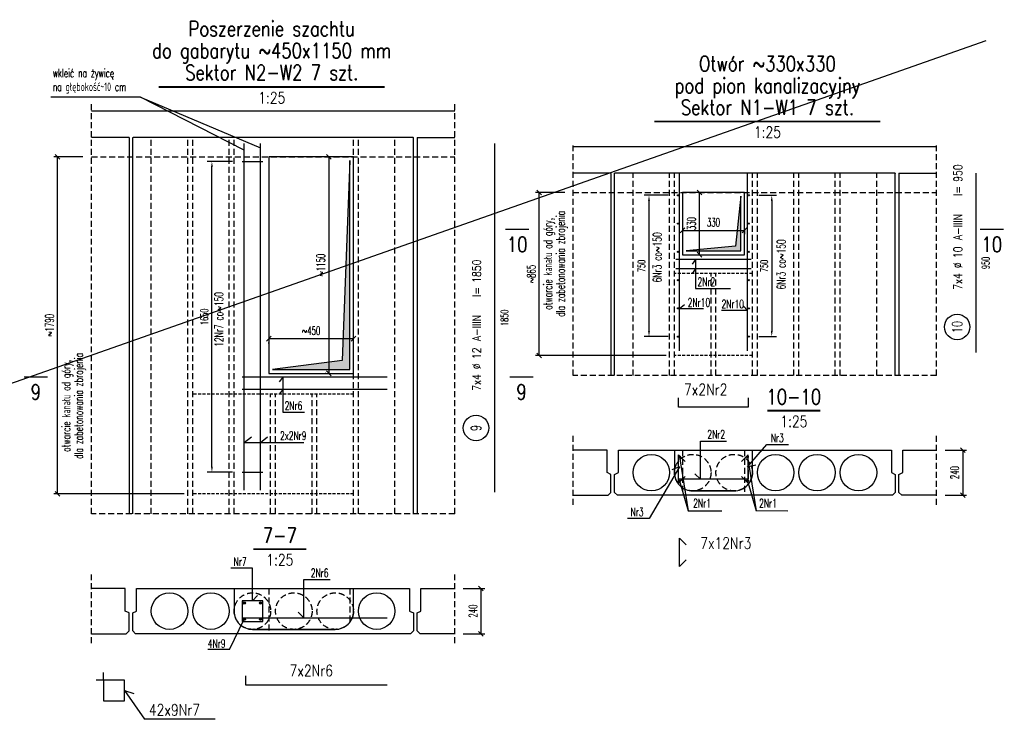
# Model space of a CAD drawing. Header units: millimetres. Extents: x 42034 to 81515, y -12159 to 10238.
# Tile 10 of 14: x 63912 to 69140, y -8378 to -4664. Entities that reach past the tile are written whole.
import ezdxf
from ezdxf.enums import TextEntityAlignment as Align

# ---------------------------------------------------------------- set-up
doc = ezdxf.new("R2010")
doc.units = ezdxf.units.MM
doc.header["$LTSCALE"] = 2.5
doc.linetypes.add('DASHED', pattern=[19.05, 12.7, -6.35])
doc.linetypes.add('DASHED2', pattern=[9.525, 6.35, -3.175])
for name, color, linetype in [('Gruba', 6, 'Continuous'), ('Niewidoczne', 181, 'DASHED'), ('Odnosnik_zbrojenie', 25, 'Continuous'), ('Opis_zbrojenie', 7, 'Continuous'), ('Otwory_projektowane', 3, 'Continuous'), ('Przekroj', 2, 'Continuous'), ('Przerywana', 5, 'DASHED'), ('Sciany_nosne', 2, 'DASHED'), ('Stal_przekroj', 1, 'Continuous'), ('Strzemiona', 4, 'Continuous'), ('Tekst', 31, 'Continuous'), ('Widok', 8, 'Continuous'), ('Wyburzenia', 115, 'DASHED2'), ('Wymiary', 86, 'Continuous'), ('wymiary_zbrojenie', 111, 'Continuous'), ('Zbrojenie', 1, 'Continuous')]:
    doc.layers.add(name, color=color, linetype=linetype)
doc.styles.add('Romans', font='romans.shx', dxfattribs={"width": 0.6})
doc.styles.get("Standard").update_dxf_attribs({"font": 'romans.shx', "width": 0.65})
doc.styles.add('style1', font='romand.shx', dxfattribs={"width": 0.8})
doc.dimstyles.new('OP_preta_25', dxfattribs={"dimscale": 10, "dimtxt": 4, "dimasz": 4, "dimexe": 2.5, "dimexo": 5, "dimgap": 1.2, "dimtad": 1, "dimdec": 0, "dimrnd": 5, "dimzin": 9, "dimdsep": 46, "dimtxsty": 'Romans', "dimblk": 'OBLIQUE', "dimcen": 20, "dimdle": 2.5, "dimse1": 1, "dimse2": 1, "dimsd1": 1, "dimsd2": 1, "dimclrt": 31, "dimadec": 0, "dimazin": 0, "dimtfac": 1, "dimtdec": 0, "dimtix": 1, "dimtmove": 1, "dimatfit": 2, "dimldrblk": 'DOT', "dimfxl": 0, "dimtolj": 1, "dimtzin": 0, "dimarcsym": 0})
doc.dimstyles.new('Skala_25', dxfattribs={"dimscale": 10, "dimtxt": 4.5, "dimasz": 2.5, "dimexe": 2, "dimexo": 4.5, "dimgap": 2, "dimtad": 1, "dimdec": 0, "dimdsep": 46, "dimtxsty": 'Romans', "dimblk": 'OBLIQUE', "dimcen": 0.09, "dimclrt": 31, "dimadec": 0, "dimazin": 0, "dimtfac": 1, "dimtdec": 0, "dimtix": 1, "dimtmove": 2, "dimatfit": 3, "dimldrblk": 'DOT', "dimfxl": 1, "dimtolj": 1, "dimtzin": 0, "dimarcsym": 0})
doc.dimstyles.new('Strzemiona_25', dxfattribs={"dimscale": 10, "dimtxt": 4, "dimasz": 3, "dimexe": 2.5, "dimexo": 5, "dimgap": 2, "dimtad": 1, "dimdec": 0, "dimrnd": 5, "dimzin": 9, "dimdsep": 46, "dimtxsty": 'Romans', "dimcen": 20, "dimclrt": 31, "dimadec": 1, "dimazin": 2, "dimtfac": 1, "dimtdec": 0, "dimtix": 1, "dimtmove": 2, "dimatfit": 2, "dimfxl": 1, "dimtolj": 1, "dimtzin": 0, "dimarcsym": 0})

# ---------------------------------------------------------------- blocks, each defined once
blk = doc.blocks.new('_Oblique')
at = {"color": 0, "linetype": 'ByBlock', "lineweight": -2}
blk.add_line((-0.5, -0.5), (0.5, 0.5), dxfattribs=at)
blk = doc.blocks.new('*D99')
at = {"layer": 'Defpoints', "color": 0, "transparency": 16777216}
for p in [(64112.5, -5391.2), (64292.3, -5391.2), (64830.3, -7181.2)]:
    blk.add_point(p, dxfattribs=at)
at = {"layer": 'Wymiary', "color": 0, "lineweight": -2, "transparency": 16777216}
for p, q in [((64247.3, -5391.2), (64092.5, -5391.2)), ((64112.5, -7181.2), (64112.5, -5391.2)), ((64785.3, -7181.2), (64092.5, -7181.2))]:
    blk.add_line(p, q, dxfattribs=at)
at = {"layer": 'Wymiary', "color": 0, "lineweight": -2, "transparency": 16777216, "xscale": 25, "yscale": 25, "zscale": 25}
for p, rotation in [((64112.5, -5391.2), 90), ((64112.5, -7181.2), 270)]:
    blk.add_blockref('_Oblique', p, dxfattribs=dict(at, rotation=rotation))
at = {"layer": 'Wymiary', "color": 31, "transparency": 16777216, "insert": (64070, -6286.2), "char_height": 45, "attachment_point": 5, "rotation": 90, "style": 'Romans'}
blk.add_mtext('\\A1;~1790', dxfattribs=at)
blk = doc.blocks.new('_Dot')
at = {"color": 0, "linetype": 'ByBlock', "lineweight": -2}
blk.add_line((-0.5, 0), (-1, 0), dxfattribs=at)
at = {"color": 0, "linetype": 'ByBlock', "const_width": 0.5}
blk.add_lwpolyline([(-0.25, 0, 1), (0.25, 0, 1)], format="xyb", close=True, dxfattribs=at)
blk = doc.blocks.new('*D100')
at = {"layer": 'Defpoints', "color": 0, "transparency": 16777216}
for p in [(66222.3, -7683.3), (66222.3, -7923.3), (66361, -7923.3)]:
    blk.add_point(p, dxfattribs=at)
at = {"layer": 'Wymiary', "color": 0, "lineweight": -2, "transparency": 16777216}
for p, q in [((66267.3, -7683.3), (66381, -7683.3)), ((66361, -7683.3), (66361, -7923.3)), ((66267.3, -7923.3), (66381, -7923.3))]:
    blk.add_line(p, q, dxfattribs=at)
at = {"layer": 'Wymiary', "color": 0, "lineweight": -2, "transparency": 16777216, "xscale": 25, "yscale": 25, "zscale": 25}
for p, rotation in [((66361, -7683.3), 90), ((66361, -7923.3), 270)]:
    blk.add_blockref('_Oblique', p, dxfattribs=dict(at, rotation=rotation))
at = {"layer": 'Wymiary', "color": 31, "transparency": 16777216, "insert": (66318.5, -7803.3), "char_height": 45, "attachment_point": 5, "rotation": 90, "style": 'Romans'}
blk.add_mtext('\\A1;240', dxfattribs=at)
blk = doc.blocks.new('*D101')
at = {"layer": 'Defpoints', "color": 0, "ltscale": 0.2, "transparency": 16777216}
for p in [(65581.9, -5391.2), (65552.9, -6541.2), (65581.9, -6541.2)]:
    blk.add_point(p, dxfattribs=at)
at = {"layer": 'Wymiary', "color": 0, "lineweight": -2, "ltscale": 0.2, "transparency": 16777216}
for p, q in [((65536.9, -5391.2), (65532.9, -5391.2)), ((65552.9, -5391.2), (65552.9, -6541.2)), ((65536.9, -6541.2), (65532.9, -6541.2))]:
    blk.add_line(p, q, dxfattribs=at)
at = {"layer": 'Wymiary', "color": 0, "lineweight": -2, "ltscale": 0.2, "transparency": 16777216, "xscale": 25, "yscale": 25, "zscale": 25}
for p, rotation in [((65552.9, -5391.2), 90), ((65552.9, -6541.2), 270)]:
    blk.add_blockref('_Oblique', p, dxfattribs=dict(at, rotation=rotation))
at = {"layer": 'Wymiary', "color": 31, "ltscale": 0.2, "transparency": 16777216, "insert": (65510.4, -5966.2), "char_height": 45, "attachment_point": 5, "rotation": 90, "style": 'Romans'}
blk.add_mtext('\\A1;~1150', dxfattribs=at)
blk = doc.blocks.new('*D102')
at = {"layer": 'Defpoints', "color": 0, "ltscale": 0.2, "transparency": 16777216}
for p in [(65234.3, -6338.1), (65684.3, -6338.1), (65684.3, -6357)]:
    blk.add_point(p, dxfattribs=at)
at = {"layer": 'Wymiary', "color": 0, "lineweight": -2, "ltscale": 0.2, "transparency": 16777216}
for p, q in [((65234.3, -6357), (65684.3, -6357)), ((65234.3, -6383.1), (65234.3, -6377)), ((65684.3, -6383.1), (65684.3, -6377))]:
    blk.add_line(p, q, dxfattribs=at)
at = {"layer": 'Wymiary', "color": 0, "lineweight": -2, "ltscale": 0.2, "transparency": 16777216, "xscale": 25, "yscale": 25, "zscale": 25, "rotation": 180}
blk.add_blockref('_Oblique', (65234.3, -6357), dxfattribs=at)
at = {"layer": 'Wymiary', "color": 0, "lineweight": -2, "ltscale": 0.2, "transparency": 16777216, "xscale": 25, "yscale": 25, "zscale": 25}
blk.add_blockref('_Oblique', (65684.3, -6357), dxfattribs=at)
at = {"layer": 'Wymiary', "color": 31, "ltscale": 0.2, "transparency": 16777216, "insert": (65459.3, -6314.5), "char_height": 45, "attachment_point": 5, "style": 'Romans'}
blk.add_mtext('\\A1;~450', dxfattribs=at)
blk = doc.blocks.new('*D103')
at = {"layer": 'Defpoints', "color": 0, "ltscale": 0.2, "transparency": 16777216}
for p in [(64932.4, -5416.2), (65092.3, -5416.2), (65092.3, -7066.2)]:
    blk.add_point(p, dxfattribs=at)
at = {"layer": 'Odnosnik_zbrojenie', "color": 0, "lineweight": -2, "ltscale": 0.2, "transparency": 16777216}
for p, q in [((65042.3, -5416.2), (64907.4, -5416.2)), ((64932.4, -7036.2), (64932.4, -5446.2)), ((65042.3, -7066.2), (64907.4, -7066.2))]:
    blk.add_line(p, q, dxfattribs=at)
at = {"layer": 'Odnosnik_zbrojenie', "color": 0, "ltscale": 0.2, "transparency": 16777216}
for points in [[(64927.4, -5446.2), (64937.4, -5446.2), (64932.4, -5416.2)], [(64927.4, -7036.2), (64937.4, -7036.2), (64932.4, -7066.2)]]:
    blk.add_solid(points, dxfattribs=at)
at = {"layer": 'Odnosnik_zbrojenie', "color": 31, "ltscale": 0.2, "transparency": 16777216, "insert": (64892.4, -6241.2), "char_height": 40, "attachment_point": 5, "rotation": 90, "style": 'Romans'}
blk.add_mtext('\\A1;1650', dxfattribs=at)
blk = doc.blocks.new('*D104')
at = {"layer": 'Defpoints', "color": 0, "ltscale": 0.2, "transparency": 16777216}
for p in [(66435.4, -5321.2), (66518.1, -5321.2), (66435.4, -7171.2)]:
    blk.add_point(p, dxfattribs=at)
at = {"layer": 'wymiary_zbrojenie', "color": 31, "ltscale": 0.2, "transparency": 16777216, "insert": (66486.1, -6246.2), "char_height": 40, "attachment_point": 5, "rotation": 90, "style": 'Romans'}
blk.add_mtext('\\A1;1850', dxfattribs=at)
blk = doc.blocks.new('Op_preta')
at = {"color": 7}
blk.add_circle((-30.3, 68.1), 37.5, dxfattribs=at)
at = {"color": 31, "width": 0.8}
for s, p in [('%%c', (143.2, 53.6)), ('l=', (356.2, 53.6))]:
    blk.add_text(s, height=25, dxfattribs=at).set_placement(p)
at = {"color": 31, "width": 0.7}
blk.add_attdef('222', text='', height=30, dxfattribs=at).set_placement((-30.3, 68.1), align=Align.MIDDLE)
at = {"color": 31, "width": 0.8}
blk.add_attdef('222X10', text='', height=25, dxfattribs=at).set_placement((128.3, 53.6), align=Align.RIGHT)
for tag, p in [('25', (172.8, 53.6)), ('RB500W', (225.6, 53.6)), ('1000', (397.8, 53.6))]:
    blk.add_attdef(tag, p, '', height=25, dxfattribs=at)
blk = doc.blocks.new('*D105')
at = {"layer": 'Defpoints', "color": 0, "transparency": 16777216}
for p in [(66670.8, -5581.2), (66850.6, -5581.2), (67388.6, -6446.2)]:
    blk.add_point(p, dxfattribs=at)
at = {"layer": 'Wymiary', "color": 0, "lineweight": -2, "transparency": 16777216}
for p, q in [((66805.6, -5581.2), (66650.8, -5581.2)), ((66670.8, -6446.2), (66670.8, -5581.2)), ((67343.6, -6446.2), (66650.8, -6446.2))]:
    blk.add_line(p, q, dxfattribs=at)
at = {"layer": 'Wymiary', "color": 0, "lineweight": -2, "transparency": 16777216, "xscale": 25, "yscale": 25, "zscale": 25}
for p, rotation in [((66670.8, -5581.2), 90), ((66670.8, -6446.2), 270)]:
    blk.add_blockref('_Oblique', p, dxfattribs=dict(at, rotation=rotation))
at = {"layer": 'Wymiary', "color": 31, "transparency": 16777216, "insert": (66628.3, -6013.7), "char_height": 45, "attachment_point": 5, "rotation": 90, "style": 'Romans'}
blk.add_mtext('\\A1;~865', dxfattribs=at)
blk = doc.blocks.new('*D106')
at = {"layer": 'Defpoints', "color": 0, "ltscale": 0.2, "transparency": 16777216}
for p in [(67786.6, -5596.2), (67786.6, -6346.2), (67905.1, -6346.2)]:
    blk.add_point(p, dxfattribs=at)
at = {"layer": 'Odnosnik_zbrojenie', "color": 0, "lineweight": -2, "ltscale": 0.2, "transparency": 16777216}
for p, q in [((67836.6, -5596.2), (67930.1, -5596.2)), ((67905.1, -5626.2), (67905.1, -6316.2)), ((67836.6, -6346.2), (67930.1, -6346.2))]:
    blk.add_line(p, q, dxfattribs=at)
at = {"layer": 'Odnosnik_zbrojenie', "color": 0, "ltscale": 0.2, "transparency": 16777216}
for points in [[(67900.1, -5626.2), (67910.1, -5626.2), (67905.1, -5596.2)], [(67900.1, -6316.2), (67910.1, -6316.2), (67905.1, -6346.2)]]:
    blk.add_solid(points, dxfattribs=at)
at = {"layer": 'Odnosnik_zbrojenie', "color": 31, "ltscale": 0.2, "transparency": 16777216, "insert": (67865.1, -5971.2), "char_height": 40, "attachment_point": 5, "rotation": 90, "style": 'Romans'}
blk.add_mtext('\\A1;750', dxfattribs=at)
blk = doc.blocks.new('*D107')
at = {"layer": 'Defpoints', "color": 0, "ltscale": 0.2, "transparency": 16777216}
for p in [(67253.3, -5596.2), (67404.6, -5596.2), (67404.6, -6346.2)]:
    blk.add_point(p, dxfattribs=at)
at = {"layer": 'Odnosnik_zbrojenie', "color": 0, "lineweight": -2, "ltscale": 0.2, "transparency": 16777216}
for p, q in [((67354.6, -5596.2), (67228.3, -5596.2)), ((67253.3, -6316.2), (67253.3, -5626.2)), ((67354.6, -6346.2), (67228.3, -6346.2))]:
    blk.add_line(p, q, dxfattribs=at)
at = {"layer": 'Odnosnik_zbrojenie', "color": 0, "ltscale": 0.2, "transparency": 16777216}
for points in [[(67248.3, -5626.2), (67258.3, -5626.2), (67253.3, -5596.2)], [(67248.3, -6316.2), (67258.3, -6316.2), (67253.3, -6346.2)]]:
    blk.add_solid(points, dxfattribs=at)
at = {"layer": 'Odnosnik_zbrojenie', "color": 31, "ltscale": 0.2, "transparency": 16777216, "insert": (67213.3, -5971.2), "char_height": 40, "attachment_point": 5, "rotation": 90, "style": 'Romans'}
blk.add_mtext('\\A1;750', dxfattribs=at)
blk = doc.blocks.new('*D108')
at = {"layer": 'Defpoints', "color": 0, "transparency": 16777216}
for p in [(68780.6, -6948.3), (68780.6, -7188.3), (68919.3, -7188.3)]:
    blk.add_point(p, dxfattribs=at)
at = {"layer": 'Wymiary', "color": 0, "lineweight": -2, "transparency": 16777216}
for p, q in [((68825.6, -6948.3), (68939.3, -6948.3)), ((68919.3, -6948.3), (68919.3, -7188.3)), ((68825.6, -7188.3), (68939.3, -7188.3))]:
    blk.add_line(p, q, dxfattribs=at)
at = {"layer": 'Wymiary', "color": 0, "lineweight": -2, "transparency": 16777216, "xscale": 25, "yscale": 25, "zscale": 25}
for p, rotation in [((68919.3, -6948.3), 90), ((68919.3, -7188.3), 270)]:
    blk.add_blockref('_Oblique', p, dxfattribs=dict(at, rotation=rotation))
at = {"layer": 'Wymiary', "color": 31, "transparency": 16777216, "insert": (68876.8, -7068.3), "char_height": 45, "attachment_point": 5, "rotation": 90, "style": 'Romans'}
blk.add_mtext('\\A1;240', dxfattribs=at)
blk = doc.blocks.new('*D109')
at = {"layer": 'Defpoints', "color": 0, "ltscale": 0.2, "transparency": 16777216}
for p in [(68990.3, -5479), (69073, -5479), (68990.3, -6431.2)]:
    blk.add_point(p, dxfattribs=at)
at = {"layer": 'wymiary_zbrojenie', "color": 31, "ltscale": 0.2, "transparency": 16777216, "insert": (69041, -5955.1), "char_height": 40, "attachment_point": 5, "rotation": 90, "style": 'Romans'}
blk.add_mtext('\\A1;950', dxfattribs=at)
blk = doc.blocks.new('*D110')
at = {"layer": 'Defpoints', "color": 0, "ltscale": 0.2, "transparency": 16777216}
for p in [(67430.6, -5771.5), (67760.6, -5771.5), (67760.6, -5782.1)]:
    blk.add_point(p, dxfattribs=at)
at = {"layer": 'Wymiary', "color": 0, "lineweight": -2, "ltscale": 0.2, "transparency": 16777216}
for p, q in [((67430.6, -5782.1), (67430.6, -5802.1)), ((67430.6, -5782.1), (67760.6, -5782.1)), ((67760.6, -5782.1), (67760.6, -5802.1))]:
    blk.add_line(p, q, dxfattribs=at)
at = {"layer": 'Wymiary', "color": 0, "lineweight": -2, "ltscale": 0.2, "transparency": 16777216, "xscale": 25, "yscale": 25, "zscale": 25, "rotation": 180}
blk.add_blockref('_Oblique', (67430.6, -5782.1), dxfattribs=at)
at = {"layer": 'Wymiary', "color": 0, "lineweight": -2, "ltscale": 0.2, "transparency": 16777216, "xscale": 25, "yscale": 25, "zscale": 25}
blk.add_blockref('_Oblique', (67760.6, -5782.1), dxfattribs=at)
at = {"layer": 'Wymiary', "color": 31, "ltscale": 0.2, "transparency": 16777216, "insert": (67595.6, -5739.6), "char_height": 45, "attachment_point": 5, "style": 'Romans'}
blk.add_mtext('\\A1;330', dxfattribs=at)
blk = doc.blocks.new('*D111')
at = {"layer": 'Defpoints', "color": 0, "ltscale": 0.2, "transparency": 16777216}
for p in [(67497.4, -5581.2), (67521.2, -5581.2), (67497.4, -5911.2)]:
    blk.add_point(p, dxfattribs=at)
at = {"layer": 'Wymiary', "color": 0, "lineweight": -2, "ltscale": 0.2, "transparency": 16777216}
for p, q in [((67521.2, -5581.2), (67541.2, -5581.2)), ((67521.2, -5911.2), (67521.2, -5581.2)), ((67521.2, -5911.2), (67541.2, -5911.2))]:
    blk.add_line(p, q, dxfattribs=at)
at = {"layer": 'Wymiary', "color": 0, "lineweight": -2, "ltscale": 0.2, "transparency": 16777216, "xscale": 25, "yscale": 25, "zscale": 25}
for p, rotation in [((67521.2, -5581.2), 90), ((67521.2, -5911.2), 270)]:
    blk.add_blockref('_Oblique', p, dxfattribs=dict(at, rotation=rotation))
at = {"layer": 'Wymiary', "color": 31, "ltscale": 0.2, "transparency": 16777216, "insert": (67478.7, -5746.2), "char_height": 45, "attachment_point": 5, "rotation": 90, "style": 'Romans'}
blk.add_mtext('\\A1;330', dxfattribs=at)

msp = doc.modelspace()

# ---------------------------------------------------------------- hatches: boundary and pattern name
at = {"layer": 'Otwory_projektowane', "lineweight": 25}
h = msp.add_hatch(color=256, dxfattribs=at)
h.dxf.hatch_style = 1
h.paths.add_polyline_path([(65664.3, -5411.2), (65623.1, -6473.7), (65254.3, -6521.2), (65664.3, -6521.2)])
h = msp.add_hatch(color=256, dxfattribs=at)
h.dxf.hatch_style = 1
h.paths.add_polyline_path([(67740.6, -5601.2), (67712.8, -5865.2), (67450.6, -5891.2), (67740.6, -5891.2)])
at = {"layer": 'Strzemiona', "ltscale": 0.2}
h = msp.add_hatch(color=256, dxfattribs=at)
h.dxf.hatch_style = 1
h.paths.add_polyline_path([(67410.6, -5596.2, 1), (67404.6, -5596.2, 1)])
h = msp.add_hatch(color=256, dxfattribs=at)
h.dxf.hatch_style = 1
h.paths.add_polyline_path([(67786.6, -5596.2, 1), (67780.6, -5596.2, 1)])
h = msp.add_hatch(color=256, dxfattribs=at)
h.dxf.hatch_style = 1
h.paths.add_polyline_path([(67410.6, -5746.2, 1), (67404.6, -5746.2, 1)])
h = msp.add_hatch(color=256, dxfattribs=at)
h.dxf.hatch_style = 1
h.paths.add_polyline_path([(67786.6, -5746.2, 1), (67780.6, -5746.2, 1)])
h = msp.add_hatch(color=256, dxfattribs=at)
h.dxf.hatch_style = 1
h.paths.add_polyline_path([(67410.6, -5896.2, 1), (67404.6, -5896.2, 1)])
h = msp.add_hatch(color=256, dxfattribs=at)
h.dxf.hatch_style = 1
h.paths.add_polyline_path([(67786.6, -5896.2, 1), (67780.6, -5896.2, 1)])
h = msp.add_hatch(color=256, dxfattribs=at)
h.dxf.hatch_style = 1
h.paths.add_polyline_path([(67410.6, -6046.2, 1), (67404.6, -6046.2, 1)])
h = msp.add_hatch(color=256, dxfattribs=at)
h.dxf.hatch_style = 1
h.paths.add_polyline_path([(67786.6, -6046.2, 1), (67780.6, -6046.2, 1)])
h = msp.add_hatch(color=256, dxfattribs=at)
h.dxf.hatch_style = 1
h.paths.add_polyline_path([(67410.6, -6196.2, 1), (67404.6, -6196.2, 1)])
h = msp.add_hatch(color=256, dxfattribs=at)
h.dxf.hatch_style = 1
h.paths.add_polyline_path([(67786.6, -6196.2, 1), (67780.6, -6196.2, 1)])
h = msp.add_hatch(color=256, dxfattribs=at)
h.dxf.hatch_style = 1
h.paths.add_polyline_path([(67410.6, -6346.2, 1), (67404.6, -6346.2, 1)])
h = msp.add_hatch(color=256, dxfattribs=at)
h.dxf.hatch_style = 1
h.paths.add_polyline_path([(67786.6, -6346.2, 1), (67780.6, -6346.2, 1)])
at = {"layer": 'Zbrojenie'}
h = msp.add_hatch(color=256, dxfattribs=at)
h.dxf.hatch_style = 1
h.paths.add_polyline_path([(67420.6, -6984.3, 1), (67410.6, -6984.3, 1)])
h = msp.add_hatch(color=256, dxfattribs=at)
h.dxf.hatch_style = 1
h.paths.add_polyline_path([(67770.6, -6984.3, -1), (67780.6, -6984.3, -1)])
h = msp.add_hatch(color=256, dxfattribs=at)
h.dxf.hatch_style = 1
h.paths.add_polyline_path([(67420.6, -7112.3, 1), (67410.6, -7112.3, 1)])
h = msp.add_hatch(color=256, dxfattribs=at)
h.dxf.hatch_style = 1
h.paths.add_polyline_path([(67770.6, -7112.3, -1), (67780.6, -7112.3, -1)])
at = {"layer": 'Zbrojenie', "ltscale": 0.25}
h = msp.add_hatch(color=256, dxfattribs=at)
h.dxf.hatch_style = 1
h.paths.add_polyline_path([(65110.3, -7760.3, 1), (65098.3, -7760.3, 1)])
h = msp.add_hatch(color=256, dxfattribs=at)
h.dxf.hatch_style = 1
h.paths.add_polyline_path([(65196.3, -7760.3, 1), (65184.3, -7760.3, 1)])
h = msp.add_hatch(color=256, dxfattribs=at)
h.dxf.hatch_style = 1
h.paths.add_polyline_path([(65110.3, -7846.3, 1), (65098.3, -7846.3, 1)])
h = msp.add_hatch(color=256, dxfattribs=at)
h.dxf.hatch_style = 1
h.paths.add_polyline_path([(65196.3, -7846.3, 1), (65184.3, -7846.3, 1)])

# ---------------------------------------------------------------- linework, layer by layer
at = {"layer": 'Gruba'}
for points, const_width in [([(64650, -5021.5), (65850, -5021.5)], 10), ([(67282.1, -5204.1), (68482.1, -5204.1)], 10), ([(66490.9, -5776.9), (66615.9, -5776.9)], 7.5), ([(69011.2, -5776.9), (69136.2, -5776.9)], 7.5), ([(63934.5, -6560), (64059.5, -6560)], 7.5), ([(66513.8, -6560), (66638.8, -6560)], 7.5), ([(67882.3, -6739.6), (68162.3, -6739.6)], 10), ([(65153, -7474.6), (65433, -7474.6)], 10)]:
    msp.add_lwpolyline(points, dxfattribs=dict(at, const_width=const_width))
at = {"layer": 'Niewidoczne'}
for p, q in [((64610.3, -7286.8), (64610.3, -5289)), ((64804.3, -7286.8), (64804.3, -5289)), ((64830.3, -7286.8), (64830.3, -5289)), ((65024.3, -7286.8), (65024.3, -5289)), ((65050.3, -7286.8), (65050.3, -5289)), ((65684.3, -7286.8), (65684.3, -5289)), ((65710.3, -7286.8), (65710.3, -5289)), ((65904.3, -7286.8), (65904.3, -5289)), ((67168.6, -6551.8), (67168.6, -5479)), ((67362.6, -6551.8), (67362.6, -5479)), ((67388.6, -6551.8), (67388.6, -5479)), ((67802.6, -6551.8), (67802.6, -5479)), ((67828.6, -6551.8), (67828.6, -5479)), ((68022.6, -6551.8), (68022.6, -5479)), ((68048.6, -6551.8), (68048.6, -5479)), ((68242.6, -6551.8), (68242.6, -5479)), ((68268.6, -6551.8), (68268.6, -5479)), ((68462.6, -6551.8), (68462.6, -5479)), ((67582.6, -6551.8), (67582.6, -6011.2)), ((67608.6, -6551.8), (67608.6, -6011.2)), ((65244.3, -7286.8), (65244.3, -6651.2)), ((65270.3, -7286.8), (65270.3, -6651.2)), ((65464.3, -7286.8), (65464.3, -6651.2)), ((65490.3, -7286.8), (65490.3, -6651.2)), ((67430.6, -6948.3), (67430.6, -7188.3)), ((67760.6, -6948.3), (67760.6, -7188.3)), ((65234.3, -7683.3), (65234.3, -7923.3)), ((65664.3, -7683.3), (65664.3, -7862.3))]:
    msp.add_line(p, q, dxfattribs=at)
for centre in [(67485.6, -7068.3), (67705.6, -7068.3), (65147.3, -7803.3), (65367.3, -7803.3), (65587.3, -7803.3)]:
    msp.add_circle(centre, 97, dxfattribs=at)
at = {"layer": 'Odnosnik_zbrojenie', "ltscale": 0.2}
for p, q in [((64553.2, -5075.1), (64076.4, -5075.1)), ((65104.3, -5356.4), (64553.2, -5075.1)), ((64553.2, -5075.1), (65190.3, -5343.5)), ((67501, -5936.2), (67482.1, -5961.3)), ((67501, -5936.2), (67501, -6090.8)), ((67501, -5986.2), (67482.1, -6011.3)), ((67501, -6090.8), (67686.7, -6090.8)), ((67415.6, -6197.4), (67442.4, -6175.8)), ((67415.6, -6197.4), (67542, -6197.4)), ((67775.6, -6207.5), (67639.1, -6207.5)), ((67775.6, -6207.5), (67754.5, -6183.7)), ((65308.6, -6561.2), (65289.7, -6586.3)), ((65308.6, -6561.2), (65308.6, -6748.1)), ((65308.6, -6626.2), (65289.7, -6651.3)), ((65308.6, -6748.1), (65424.8, -6748.1)), ((65104.3, -6908.4), (65141.7, -6878.3)), ((65190.3, -6908.4), (65227.7, -6878.3)), ((65104.3, -6908.4), (65419.6, -6908.4))]:
    msp.add_line(p, q, dxfattribs=at)
at = {"layer": 'Odnosnik_zbrojenie'}
for p, q in [((67526.3, -7103.2), (67526.3, -6900.9)), ((67526.3, -6900.9), (67665.6, -6900.9)), ((67775.6, -7037.5), (67879.2, -6919.3)), ((67879.2, -6919.3), (67993.7, -6919.3)), ((67415.6, -6984.3), (67461.6, -7270.8)), ((67775.6, -6984.3), (67821.6, -7270.8)), ((67415.6, -7037.5), (67254.2, -7312.6)), ((67415.6, -7037.5), (67374.3, -7052.5)), ((67775.6, -7037.5), (67820.9, -7027.5)), ((67526.3, -7103.2), (67496.6, -7074.3)), ((67415.6, -7112.3), (67461.6, -7270.8)), ((67775.6, -7112.3), (67821.6, -7270.8)), ((67254.2, -7312.6), (67139.6, -7312.6)), ((67461.6, -7270.8), (67640.8, -7270.8)), ((67821.2, -7269.5), (67990.8, -7270.8)), ((65147.3, -7575.3), (65032.9, -7575.3)), ((65147.3, -7748.3), (65147.3, -7575.3)), ((65420.4, -7838.3), (65420.4, -7636)), ((65420.4, -7636), (65559.7, -7636)), ((65147.3, -7748.3), (65175.2, -7720.6)), ((65420.4, -7838.3), (65390.6, -7809.4)), ((65025.6, -8006.8), (65104.3, -7846.3)), ((65025.6, -8006.8), (64911, -8006.8))]:
    msp.add_line(p, q, dxfattribs=at)
at = {"layer": 'Opis_zbrojenie', "ltscale": 0.25}
for p, q in [((64467.3, -8224.4), (64574, -8377.7)), ((64467.3, -8224.4), (64517.9, -8241.3)), ((64949, -8377.7), (64574, -8377.7))]:
    msp.add_line(p, q, dxfattribs=at)
at = {"layer": 'Otwory_projektowane', "lineweight": 25}
for points in [[(65234.3, -5391.2), (65234.3, -6541.2), (65684.3, -6541.2), (65684.3, -5391.2)], [(65623.1, -6473.7), (65254.3, -6521.2), (65664.3, -6521.2), (65664.3, -5411.2)], [(67430.6, -5911.2), (67760.6, -5911.2), (67760.6, -5581.2), (67430.6, -5581.2)], [(67450.6, -5891.2), (67740.6, -5891.2), (67740.6, -5601.2), (67712.8, -5865.2)]]:
    msp.add_lwpolyline(points, close=True, dxfattribs=at)
at = {"layer": 'Przekroj'}
for points in [[(67030.6, -6948.3), (66850.6, -6948.3)], [(66850.6, -7188.3), (67035.6, -7188.3), (67050.6, -7173.3), (67050.6, -7078.3), (67030.6, -7068.3), (67030.6, -6948.3)], [(67090.6, -6948.3), (68540.6, -6948.3), (68540.6, -7068.3), (68560.6, -7078.3), (68560.6, -7173.3), (68545.6, -7188.3), (67085.6, -7188.3), (67070.6, -7173.3), (67070.6, -7078.3), (67090.6, -7068.3), (67090.6, -6948.3)], [(68780.6, -7188.3), (68595.6, -7188.3), (68580.6, -7173.3), (68580.6, -7078.3), (68600.6, -7068.3), (68600.6, -6948.3)], [(68600.6, -6948.3), (68780.6, -6948.3)], [(64472.3, -7683.3), (64292.3, -7683.3)], [(64292.3, -7923.3), (64477.3, -7923.3), (64492.3, -7908.3), (64492.3, -7813.3), (64472.3, -7803.3), (64472.3, -7683.3)], [(64532.3, -7683.3), (65982.3, -7683.3), (65982.3, -7803.3), (66002.3, -7813.3), (66002.3, -7908.3), (65987.3, -7923.3), (64527.3, -7923.3), (64512.3, -7908.3), (64512.3, -7813.3), (64532.3, -7803.3), (64532.3, -7683.3)], [(66222.3, -7923.3), (66037.3, -7923.3), (66022.3, -7908.3), (66022.3, -7813.3), (66042.3, -7803.3), (66042.3, -7683.3)], [(66042.3, -7683.3), (66222.3, -7683.3)]]:
    msp.add_lwpolyline(points, dxfattribs=at)
at = {"layer": 'Przekroj', "ltscale": 0.2}
for points in [[(67388.6, -6948.3), (67388.6, -7068.3, 0.414214), (67485.6, -7165.3), (67705.6, -7165.3, 0.414214), (67802.6, -7068.3), (67802.6, -6948.3)], [(65050.3, -7683.3), (65050.3, -7803.3, 0.414214), (65147.3, -7900.3), (65587.3, -7900.3, 0.414214), (65684.3, -7803.3), (65684.3, -7683.3)]]:
    msp.add_lwpolyline(points, format="xyb", dxfattribs=at)
at = {"layer": 'Przekroj'}
for centre in [(67265.6, -7068.3), (67925.6, -7068.3), (68145.6, -7068.3), (68365.6, -7068.3), (64707.3, -7803.3), (64927.3, -7803.3), (65807.3, -7803.3)]:
    msp.add_circle(centre, 97, dxfattribs=at)
at = {"layer": 'Przerywana'}
for p, q in [((64292.3, -7286.8), (64292.3, -5096.8)), ((66222.3, -7286.8), (66222.3, -5096.8)), ((66850.6, -6551.8), (66850.6, -5331.8)), ((68780.6, -6551.8), (68780.6, -5331.8)), ((68780.6, -6551.8), (66850.6, -6551.8)), ((66850.6, -7238.3), (66850.6, -6858.3)), ((68780.6, -7238.3), (68780.6, -6858.3)), ((66222.3, -7286.8), (64292.3, -7286.8)), ((64292.3, -7973.3), (64292.3, -7593.3)), ((66222.3, -7973.3), (66222.3, -7593.3))]:
    msp.add_line(p, q, dxfattribs=at)
at = {"layer": 'Sciany_nosne', "linetype": 'Continuous'}
for points in [[(64292.3, -5146.8), (66222.3, -5146.8)], [(66849.6, -5336.8), (68780.6, -5336.8)]]:
    msp.add_lwpolyline(points, dxfattribs=at)
at = {"layer": 'Sciany_nosne'}
for points in [[(64292.3, -5391.2), (66222.3, -5391.2)], [(66849.6, -5581.2), (68779.6, -5581.2)]]:
    msp.add_lwpolyline(points, dxfattribs=at)
at = {"layer": 'Stal_przekroj', "ltscale": 0.2}
msp.add_line((59134.4, -8259), (69043.4, -4773.6), dxfattribs=at)
at = {"layer": 'Strzemiona', "ltscale": 0.25}
for p, q in [((65092.3, -5416.2), (65202.3, -5416.2)), ((65092.3, -7066.2), (65202.3, -7066.2))]:
    msp.add_line(p, q, dxfattribs=at)
at = {"layer": 'Strzemiona'}
for points in [[(67445.9, -7087.9), (67410.6, -7123.3), (67410.6, -6973.3), (67445.9, -7008.6)], [(67745.2, -7087.9), (67780.6, -7123.3), (67780.6, -6973.3), (67745.2, -7008.6)]]:
    msp.add_lwpolyline(points, dxfattribs=at)
at = {"layer": 'Strzemiona', "ltscale": 0.25}
msp.add_lwpolyline([(65092.3, -7858.3), (65202.3, -7858.3), (65202.3, -7748.3), (65092.3, -7748.3)], close=True, dxfattribs=at)
at = {"layer": 'Strzemiona', "ltscale": 0.2}
for centre in [(67407.6, -5596.2), (67783.6, -5596.2), (67407.6, -5746.2), (67783.6, -5746.2), (67407.6, -5896.2), (67783.6, -5896.2), (67407.6, -6046.2), (67783.6, -6046.2), (67407.6, -6196.2), (67783.6, -6196.2), (67407.6, -6346.2), (67783.6, -6346.2)]:
    msp.add_circle(centre, 3, dxfattribs=at)
at = {"layer": 'Widok'}
for p, q in [((64492.3, -5289), (64292.3, -5289)), ((64492.3, -5289), (64492.3, -7286.8)), ((64512.3, -5290), (64513.3, -5289)), ((64512.3, -7286.8), (64512.3, -5290)), ((66001.3, -5289), (64513.3, -5289)), ((66001.3, -5289), (66002.3, -5290)), ((66002.3, -7286.8), (66002.3, -5290)), ((66022.3, -5290), (66023.3, -5289)), ((66022.3, -5290), (66022.3, -7286.8)), ((66023.3, -5289), (66222.3, -5289)), ((67049.6, -5479), (66849.6, -5479)), ((67049.6, -5479), (67050.6, -5480)), ((67050.6, -5480), (67050.6, -6551.8)), ((67070.6, -6551.8), (67070.6, -5479)), ((68559.6, -5479), (67070.6, -5479)), ((68559.6, -5479), (68560.6, -5480)), ((68560.6, -6551.8), (68560.6, -5480)), ((68580.6, -5480), (68581.6, -5479)), ((68580.6, -5480), (68580.6, -6551.8)), ((68581.6, -5479), (68779.6, -5479))]:
    msp.add_line(p, q, dxfattribs=at)
at = {"layer": 'Wyburzenia'}
for p, q in [((67802.6, -6011.2), (67388.6, -6011.2)), ((67802.6, -6446.2), (67388.6, -6446.2)), ((65684.3, -6651.2), (64830.3, -6651.2)), ((65684.3, -7181.2), (64830.3, -7181.2))]:
    msp.add_line(p, q, dxfattribs=at)
at = {"layer": 'Wymiary', "ltscale": 0.2}
for p, q in [((67705.6, -7165.3), (67485.6, -7165.3)), ((65587.3, -7900.3), (65147.3, -7900.3))]:
    msp.add_line(p, q, dxfattribs=at)
at = {"layer": 'Zbrojenie', "ltscale": 0.25}
for q in [(64357.3, -8129.4), (64317.3, -8169.4)]:
    msp.add_line((64357.3, -8169.4), q, dxfattribs=at)
at = {"layer": 'Zbrojenie', "ltscale": 0.2}
for points in [[(65104.3, -7161.2), (65104.3, -5321.2)], [(65190.3, -7161.2), (65190.3, -5321.2)], [(67780.6, -6670.4), (67780.6, -6720.4), (67410.6, -6720.4), (67410.6, -6670.4)], [(67780.6, -7053.2), (67780.6, -7103.2), (67410.6, -7103.2), (67410.6, -7053.2)], [(67450.9, -7530.7), (67415.6, -7566), (67415.6, -7416), (67450.9, -7451.4)], [(65092.3, -7788.3), (65092.3, -7838.3), (65862.3, -7838.3)], [(65862.3, -8197.3), (65112.3, -8197.3), (65112.3, -8147.3)]]:
    msp.add_lwpolyline(points, dxfattribs=at)
at = {"layer": 'Zbrojenie'}
for points in [[(66435.4, -7171.2), (66435.4, -5321.2)], [(67415.6, -6421.2), (67415.6, -5479)], [(67775.6, -6421.2), (67775.6, -5479)], [(68990.3, -6431.2), (68990.3, -5479)], [(67795.6, -5936.2), (67395.6, -5936.2)], [(67795.6, -5986.2), (67395.6, -5986.2)], [(65862.3, -6561.2), (65092.3, -6561.2)], [(65862.3, -6626.2), (65092.3, -6626.2)]]:
    msp.add_lwpolyline(points, dxfattribs=at)
at = {"layer": 'Zbrojenie', "ltscale": 0.25}
msp.add_lwpolyline([(64357.3, -8279.4), (64467.3, -8279.4), (64467.3, -8169.4), (64357.3, -8169.4)], close=True, dxfattribs=at)
at = {"layer": 'Zbrojenie'}
for centre in [(67415.6, -6984.3), (67775.6, -6984.3), (67415.6, -7112.3), (67775.6, -7112.3)]:
    msp.add_circle(centre, 5, dxfattribs=at)
at = {"layer": 'Zbrojenie', "ltscale": 0.25}
for centre in [(65104.3, -7760.3), (65190.3, -7760.3), (65104.3, -7846.3), (65190.3, -7846.3)]:
    msp.add_circle(centre, 6, dxfattribs=at)

# ---------------------------------------------------------------- block references
at = {"layer": 'Opis_zbrojenie', "ltscale": 0.2, "xscale": 1.8, "yscale": 1.8, "zscale": 1.8, "rotation": 90}
for p, values in [((69012.2, -6240.5), {'222X10': '7x4', '222': '10', 'RB500W': 'A-IIIN', '25': '10', '1000': '950'}), ((66457.3, -6776.7), {'222X10': '7x4', '222': '9', 'RB500W': 'A-IIIN', '25': '12', '1000': '1850'})]:
    msp.add_blockref('Op_preta', p, dxfattribs=at).add_auto_attribs(values)

# ---------------------------------------------------------------- texts
at = {"layer": 'Gruba', "style": 'style1', "width": 0.8}
for s, p in [('Poszerzenie szachtu', (65250, -4775.7)), ('do gabarytu ~450x1150 mm', (65250, -4891.7)), ('Otwór ~330x330', (67882.1, -4961.3)), ('Sektor N2-W2 7 szt.', (65250, -5008.3)), ('pod pion kanalizacyjny', (67882.1, -5077.3)), ('Sektor N1-W1 7 szt.', (67882.1, -5193.3)), ('10-10', (68022.3, -6729.9)), ('7-7', (65293, -7464.9))]:
    msp.add_text(s, height=80, dxfattribs=at).set_placement(p, align=Align.BOTTOM_CENTER)
for s, height, p in [('1:25', 60, (65250, -5048.2)), ('1:25', 60, (67882.1, -5230.8)), ('10', 80, (66553.4, -5816.9)), ('10', 80, (69073.7, -5816.9)), ('9', 80, (63997, -6600)), ('9', 80, (66576.3, -6600)), ('1:25', 60, (68022.3, -6766.3)), ('1:25', 60, (65293, -7501.3))]:
    msp.add_text(s, height=height, dxfattribs=at).set_placement(p, align=Align.TOP_CENTER)
at = {"layer": 'Odnosnik_zbrojenie', "ltscale": 0.2, "width": 0.65}
for s, p in [('wkleić na żywicę', (64087.4, -4969.5)), ('na głębokość~10 cm', (64087.4, -5042.4)), ('2Nr2', (67511, -6078)), ('2Nr10', (67458.7, -6187.5)), ('2Nr10', (67638.7, -6195.8)), ('2Nr6', (65318.6, -6735.3)), ('2x2Nr9', (65294.2, -6894.7))]:
    msp.add_text(s, height=45, dxfattribs=at).set_placement(p)
for s, p in [('6Nr3 co~150', (67319.4, -6058.1)), ('6Nr3 co~150', (67977.8, -6095.8)), ('12Nr7 co~150', (64991.7, -6400.2))]:
    msp.add_text(s, height=45, rotation=90, dxfattribs=at).set_placement(p)
at = {"layer": 'Odnosnik_zbrojenie', "width": 0.65}
for s, p in [('2Nr2', (67563.3, -6887.9)), ('Nr3', (67899.8, -6906.4)), ('2Nr1', (67488.1, -7253.2)), ('2Nr1', (67838.1, -7253.2)), ('Nr3', (67155.5, -7299.7)), ('Nr7', (65048, -7563.5)), ('2Nr6', (65457.4, -7622.9)), ('4Nr9', (64910.9, -7998.2))]:
    msp.add_text(s, height=45, dxfattribs=at).set_placement(p)
at = {"layer": 'Opis_zbrojenie', "ltscale": 0.2, "style": 'style1', "width": 0.8}
for s, p in [('7x2Nr2', (67439.4, -6657.2)), ('7x12Nr3', (67525.1, -7472.2)), ('7x2Nr6', (65344.5, -8149.2)), ('42x9Nr7', (64597.6, -8357.9))]:
    msp.add_text(s, height=60, dxfattribs=at).set_placement(p)
at = {"layer": 'Tekst', "width": 0.65}
for s, p in [('dla zabetonowania zbrojenia', (66805.9, -5959.9)), ('otwarcie kanału od góry,', (66738.8, -5959.9)), ('otwarcie kanału od góry,', (64180.5, -6714.1)), ('dla zabetonowania zbrojenia', (64247.6, -6714.1))]:
    msp.add_text(s, height=45, rotation=90, dxfattribs=at).set_placement(p, align=Align.CENTER)

# ---------------------------------------------------------------- dimensions: what is measured, and where the dimension line sits
at = {"layer": 'Odnosnik_zbrojenie', "ltscale": 0.2}
for base, p1, p2, picture, middle in [((64932.4, -5416.2), (65092.3, -7066.2), (65092.3, -5416.2), '*D103', (64892.4, -6241.2)), ((67253.3, -5596.2), (67404.6, -6346.2), (67404.6, -5596.2), '*D107', (67213.3, -5971.2)), ((67905.1, -6346.2), (67786.6, -5596.2), (67786.6, -6346.2), '*D106', (67865.1, -5971.2))]:
    dim = msp.add_linear_dim(base=base, p1=p1, p2=p2, angle=90, dimstyle='Strzemiona_25', dxfattribs=at)
    dim.commit()
    dim.dimension.update_dxf_attribs({"geometry": picture, "text_midpoint": middle})
at = {"layer": 'Wymiary'}
for base, p1, p2, picture, middle in [((64112.5, -5391.2), (64830.3, -7181.2), (64292.3, -5391.2), '*D99', (64070, -6286.2)), ((66670.8, -5581.2), (67388.6, -6446.2), (66850.6, -5581.2), '*D105', (66628.3, -6013.7))]:
    dim = msp.add_linear_dim(base=base, p1=p1, p2=p2, angle=270, text='~<>', dimstyle='Skala_25', dxfattribs=at)
    dim.commit()
    dim.dimension.update_dxf_attribs({"geometry": picture, "text_midpoint": middle})
at = {"layer": 'Wymiary', "ltscale": 0.2}
dim = msp.add_linear_dim(base=(65552.9, -6541.2), p1=(65581.9, -5391.2), p2=(65581.9, -6541.2), angle=270, text='~<>', dimstyle='Skala_25', dxfattribs=at)
dim.commit()
dim.dimension.update_dxf_attribs({"geometry": '*D101', "text_midpoint": (65510.4, -5966.2)})
dim = msp.add_linear_dim(base=(67521.2, -5581.2), p1=(67497.4, -5911.2), p2=(67497.4, -5581.2), angle=90, dimstyle='Skala_25', override={"dimfxl": 5, "dimfxlon": 1}, dxfattribs=at)
dim.commit()
dim.dimension.update_dxf_attribs({"geometry": '*D111', "text_midpoint": (67478.7, -5746.2)})
dim = msp.add_linear_dim(base=(67760.6, -5782.1), p1=(67430.6, -5771.5), p2=(67760.6, -5771.5), dimstyle='Skala_25', override={"dimfxl": 5, "dimfxlon": 1}, dxfattribs=at)
dim.commit()
dim.dimension.update_dxf_attribs({"geometry": '*D110', "text_midpoint": (67595.6, -5739.6)})
dim = msp.add_linear_dim(base=(65684.3, -6357), p1=(65234.3, -6338.1), p2=(65684.3, -6338.1), text='~<>', dimstyle='Skala_25', dxfattribs=at)
dim.commit()
dim.dimension.update_dxf_attribs({"geometry": '*D102', "text_midpoint": (65459.3, -6314.5)})
at = {"layer": 'Wymiary'}
for base, p1, p2, picture, middle in [((68919.3, -7188.3), (68780.6, -6948.3), (68780.6, -7188.3), '*D108', (68876.8, -7068.3)), ((66361, -7923.3), (66222.3, -7683.3), (66222.3, -7923.3), '*D100', (66318.5, -7803.3))]:
    dim = msp.add_linear_dim(base=base, p1=p1, p2=p2, angle=90, dimstyle='Skala_25', dxfattribs=at)
    dim.commit()
    dim.dimension.update_dxf_attribs({"geometry": picture, "text_midpoint": middle})
at = {"layer": 'wymiary_zbrojenie', "ltscale": 0.2}
for base, p1, p2, picture, middle in [((66518.1, -5321.2), (66435.4, -7171.2), (66435.4, -5321.2), '*D104', (66486.1, -6246.2)), ((69073, -5479), (68990.3, -6431.2), (68990.3, -5479), '*D109', (69041, -5955.1))]:
    dim = msp.add_linear_dim(base=base, p1=p1, p2=p2, angle=90, dimstyle='OP_preta_25', dxfattribs=at)
    dim.commit()
    dim.dimension.update_dxf_attribs({"geometry": picture, "text_midpoint": middle})

doc.saveas('drawing.dxf')
